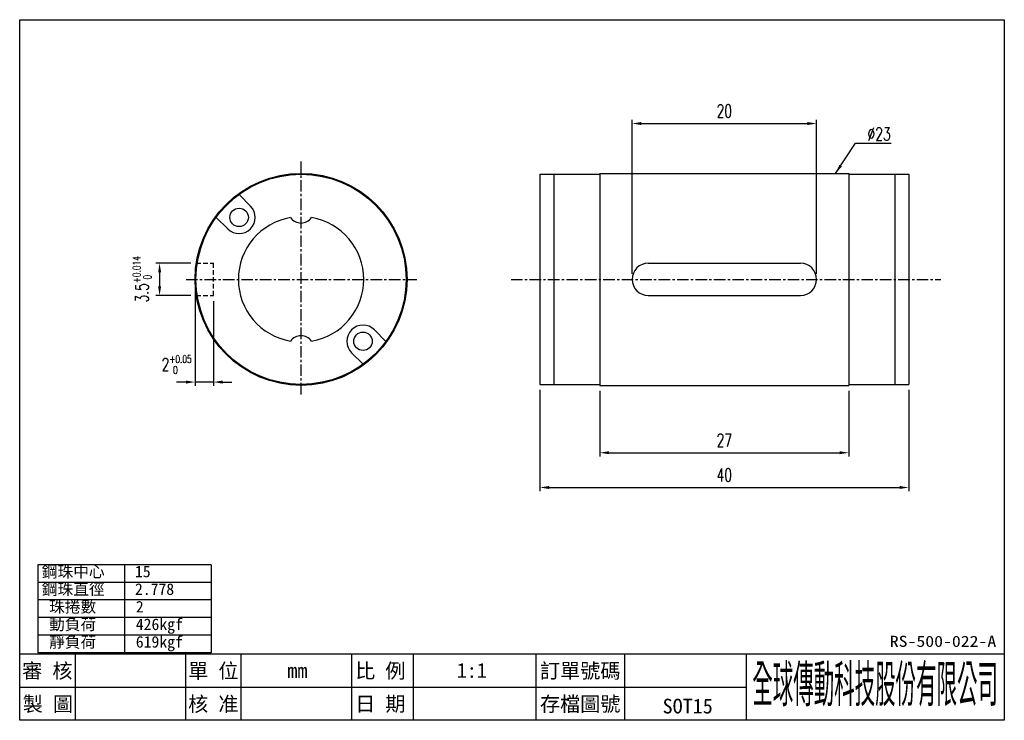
# Model space of a CAD drawing. Header units: millimetres. Extents: x 5 to 112, y 5 to 81.
import ezdxf
from ezdxf.enums import TextEntityAlignment as Align

# ---------------------------------------------------------------- set-up
doc = ezdxf.new("R2010")
doc.units = ezdxf.units.MM
doc.linetypes.add('CENTER', pattern=[2, 1.25, -0.25, 0.25, -0.25])
doc.linetypes.add('DASHED', pattern=[0.75, 0.5, -0.25])
for name, color, linetype in [('CHA', 2, 'Continuous'), ('CL', 1, 'CENTER'), ('DIM', 4, 'Continuous'), ('HID', 2, 'DASHED'), ('OUT', 3, 'Continuous')]:
    doc.layers.add(name, color=color, linetype=linetype)
doc.styles.add('DIM-7', font='SIMPLEX.shx', dxfattribs={"width": 0.7, "bigfont": 'chineset.shx'})
doc.styles.add('T', font='kaiu.ttf')
doc.dimstyles.new('CNS', dxfattribs={"dimscale": 0.4, "dimtxt": 3.5, "dimasz": 2.5, "dimexe": 1, "dimexo": 1.5, "dimgap": 0.09, "dimtad": 0, "dimtoh": 1, "dimdsep": 46, "dimtxsty": 'DIM-7', "dimcen": 0.09, "dimclrd": 256, "dimclre": 256, "dimclrt": 4, "dimadec": 0, "dimazin": 0, "dimtfac": 1, "dimtmove": 1, "dimatfit": 0, "dimfxl": 1, "dimtvp": 0.971429, "dimtolj": 1, "dimarcsym": 0})

# ---------------------------------------------------------------- blocks, each defined once
blk = doc.blocks.new('*D8')
at = {"layer": 'DEFPOINTS', "color": 0}
for p in [(91.7, 70.01), (71.7, 53.11), (91.7, 53.11)]:
    blk.add_point(p, dxfattribs=at)
at = {"layer": 'DIM', "lineweight": -2}
for p, q in [((71.7, 53.71), (71.7, 70.41)), ((72.7, 70.01), (90.7, 70.01)), ((91.7, 53.71), (91.7, 70.41))]:
    blk.add_line(p, q, dxfattribs=at)
at = {"layer": 'DIM'}
for points in [[(72.7, 70.18), (72.7, 69.85), (71.7, 70.01)], [(90.7, 70.18), (90.7, 69.85), (91.7, 70.01)]]:
    blk.add_solid(points, dxfattribs=at)
at = {"layer": 'DIM', "color": 4, "insert": (81.7, 71.37), "char_height": 1.4, "attachment_point": 5, "style": 'DIM-7'}
blk.add_mtext('\\A1;20', dxfattribs=at)
blk = doc.blocks.new('*D7')
at = {"layer": 'DEFPOINTS', "color": 0}
for p in [(61.7, 41.71), (101.7, 41.71), (101.7, 30.53)]:
    blk.add_point(p, dxfattribs=at)
at = {"layer": 'DIM', "lineweight": -2}
for p, q in [((61.7, 41.11), (61.7, 30.13)), ((101.7, 41.11), (101.7, 30.13)), ((62.7, 30.53), (100.7, 30.53))]:
    blk.add_line(p, q, dxfattribs=at)
at = {"layer": 'DIM'}
for points in [[(62.7, 30.7), (62.7, 30.37), (61.7, 30.53)], [(100.7, 30.7), (100.7, 30.37), (101.7, 30.53)]]:
    blk.add_solid(points, dxfattribs=at)
at = {"layer": 'DIM', "color": 4, "insert": (81.7, 31.89), "char_height": 1.4, "attachment_point": 5, "style": 'DIM-7'}
blk.add_mtext('\\A1;40', dxfattribs=at)
blk = doc.blocks.new('*D9')
at = {"layer": 'DEFPOINTS', "color": 0}
for p in [(24.42, 54.86), (20.44, 51.36), (24.42, 51.36)]:
    blk.add_point(p, dxfattribs=at)
at = {"layer": 'DIM', "lineweight": -2}
for p, q in [((23.82, 54.86), (20.04, 54.86)), ((20.44, 53.86), (20.44, 52.36)), ((23.82, 51.36), (20.04, 51.36))]:
    blk.add_line(p, q, dxfattribs=at)
at = {"layer": 'DIM'}
for points in [[(20.28, 53.86), (20.61, 53.86), (20.44, 54.86)], [(20.28, 52.36), (20.61, 52.36), (20.44, 51.36)]]:
    blk.add_solid(points, dxfattribs=at)
at = {"layer": 'DIM', "color": 4, "insert": (18.54, 53.11), "char_height": 1.4, "attachment_point": 5, "rotation": 90, "style": 'DIM-7'}
blk.add_mtext('\\A1;3.5{\\H0.840000;\\S+0.014^  0;}', dxfattribs=at)
blk = doc.blocks.new('*D10')
at = {"layer": 'DEFPOINTS', "color": 0}
for p in [(24.29, 53.11), (26.29, 51.36), (24.29, 41.97)]:
    blk.add_point(p, dxfattribs=at)
at = {"layer": 'DIM', "lineweight": -2}
for p, q in [((24.29, 52.51), (24.29, 41.57)), ((26.29, 50.76), (26.29, 41.57)), ((23.29, 41.97), (22.29, 41.97)), ((26.29, 41.97), (24.29, 41.97)), ((27.29, 41.97), (28.29, 41.97))]:
    blk.add_line(p, q, dxfattribs=at)
at = {"layer": 'DIM'}
for points in [[(23.29, 42.13), (23.29, 41.8), (24.29, 41.97)], [(27.29, 42.13), (27.29, 41.8), (26.29, 41.97)]]:
    blk.add_solid(points, dxfattribs=at)
at = {"layer": 'DIM', "color": 4, "insert": (22.29, 43.87), "char_height": 1.4, "attachment_point": 5, "style": 'DIM-7'}
blk.add_mtext('\\A1;2{\\H0.840000;\\S+0.05^  0;}', dxfattribs=at)
blk = doc.blocks.new('*D11')
at = {"layer": 'DEFPOINTS', "color": 0}
for p in [(68.2, 41.61), (95.2, 41.61), (95.2, 34.3)]:
    blk.add_point(p, dxfattribs=at)
at = {"layer": 'DIM', "lineweight": -2}
for p, q in [((68.2, 41.01), (68.2, 33.9)), ((95.2, 41.01), (95.2, 33.9)), ((69.2, 34.3), (94.2, 34.3))]:
    blk.add_line(p, q, dxfattribs=at)
at = {"layer": 'DIM'}
for points in [[(69.2, 34.47), (69.2, 34.14), (68.2, 34.3)], [(94.2, 34.47), (94.2, 34.14), (95.2, 34.3)]]:
    blk.add_solid(points, dxfattribs=at)
at = {"layer": 'DIM', "color": 4, "insert": (81.7, 35.66), "char_height": 1.4, "attachment_point": 5, "style": 'DIM-7'}
blk.add_mtext('\\A1;27', dxfattribs=at)

msp = doc.modelspace()

# ---------------------------------------------------------------- linework, layer by layer
at = {"layer": 'CHA', "color": 7}
for p, q in [((5.267, 5.277), (5.267, 81.277)), ((5.267, 81.277), (112.067, 81.277)), ((112.067, 81.277), (112.067, 5.277)), ((5.267, 12.477), (112.067, 12.477)), ((112.067, 5.277), (5.267, 5.277))]:
    msp.add_line(p, q, dxfattribs=at)
at = {"layer": 'CHA'}
for p, q in [((11.267, 12.477), (11.267, 5.277)), ((23.267, 12.477), (23.267, 5.277)), ((29.267, 12.477), (29.267, 5.277)), ((41.267, 12.477), (41.267, 5.277)), ((47.934, 12.477), (47.934, 5.277)), ((61.267, 12.477), (61.267, 5.277)), ((70.859, 12.477), (70.859, 5.277)), ((84.067, 12.477), (84.067, 5.277)), ((5.267, 8.877), (84.067, 8.877))]:
    msp.add_line(p, q, dxfattribs=at)
at = {"layer": 'CL', "linetype": 'CENTER'}
for p, q in [((35.789, 40.626), (35.789, 65.939)), ((23.317, 53.109), (48.34, 53.109)), ((58.569, 53.109), (105.187, 53.109))]:
    msp.add_line(p, q, dxfattribs=at)
at = {"layer": 'DIM'}
for p, q in [((7.223, 22.142), (7.223, 12.611)), ((26.034, 22.142), (7.223, 22.142)), ((16.628, 22.142), (16.628, 12.611)), ((26.034, 22.142), (26.034, 12.611)), ((26.034, 20.236), (7.223, 20.236)), ((26.034, 18.33), (7.223, 18.33)), ((26.034, 16.423), (7.223, 16.423)), ((26.034, 14.517), (7.223, 14.517)), ((26.034, 12.611), (7.223, 12.611))]:
    msp.add_line(p, q, dxfattribs=at)
at = {"layer": 'HID', "linetype": 'DASHED'}
for p, q in [((24.423, 54.859), (26.289, 54.859)), ((26.289, 51.359), (26.289, 54.859)), ((24.423, 51.359), (26.289, 51.359))]:
    msp.add_line(p, q, dxfattribs=at)
at = {"layer": 'OUT'}
for p, q in [((61.704, 64.509), (61.704, 41.709)), ((61.704, 64.509), (68.204, 64.509)), ((63.204, 64.509), (63.204, 41.709)), ((68.204, 64.609), (68.204, 41.609)), ((68.204, 64.609), (95.204, 64.609)), ((95.204, 64.609), (95.204, 41.609)), ((95.204, 64.509), (101.704, 64.509)), ((100.204, 64.509), (100.204, 41.709)), ((101.704, 64.509), (101.704, 41.709)), ((30.309, 61.064), (29.061, 62.312)), ((27.834, 58.589), (26.586, 59.837)), ((73.454, 54.859), (89.954, 54.859)), ((73.454, 51.359), (89.954, 51.359)), ((43.744, 47.629), (44.992, 46.381)), ((41.269, 45.154), (42.517, 43.906)), ((61.704, 41.709), (68.204, 41.709)), ((95.204, 41.709), (101.704, 41.709)), ((68.204, 41.609), (95.204, 41.609))]:
    msp.add_line(p, q, dxfattribs=at)
for centre, radius in [((35.789, 53.109), 11.5), ((35.789, 53.109), 11.4), ((29.071, 59.827), 1), ((42.506, 46.392), 1)]:
    msp.add_circle(centre, radius, dxfattribs=at)
for centre, radius, start, end in [((29.071, 59.827), 1.75, 225, 45), ((35.789, 53.109), 6.8, 99.63717, 260.35817), ((35.789, 60.609), 1.389, 214.96162, 325.03838), ((35.789, 53.109), 6.8, 279.64183, 80.36283), ((73.454, 53.109), 1.75, 90, 270), ((89.954, 53.109), 1.75, 270, 90), ((42.506, 46.392), 1.75, 45, 225), ((35.789, 45.609), 1.39, 34.95187, 145.04813)]:
    msp.add_arc(centre, radius, start, end, dxfattribs=at)

# ---------------------------------------------------------------- texts
at = {"layer": 'CHA', "style": 'T'}
for s, height, width, p, p2 in [('RS-500-022-A', 1.2, 1.133825, (99.647, 13.244), (111.193, 13.244)), ('全球傳動科技股份有限公司', 4, 0.392505, (84.733, 7.243), (111.38, 7.243))]:
    msp.add_text(s, height=height, dxfattribs=dict(at, width=width)).set_placement(p, p2, align=Align.FIT)
for s, p in [('審 核', (8.267, 10.677)), ('單 位', (26.267, 10.677)), ('比 例', (44.38, 10.677)), ('訂單號碼', (66.063, 10.677)), ('mm', (35.389, 10.677)), ('1:1', (54.31, 10.677)), ('製 圖', (8.328, 7.077)), ('核 准', (26.267, 7.077)), ('日 期', (44.38, 7.077)), ('存檔圖號', (66.063, 7.077)), ('SOT15', (77.727, 6.817))]:
    msp.add_text(s, height=1.6, dxfattribs=at).set_placement(p, align=Align.MIDDLE)
at = {"layer": 'DIM', "style": 'T'}
for s, p in [('鋼珠中心', (7.664, 20.789)), ('15', (17.771, 20.789)), ('鋼珠直徑', (7.664, 18.883)), ('2.778', (17.771, 18.883)), ('珠捲數', (8.458, 16.976)), ('2', (17.864, 16.976)), ('動負荷', (8.458, 15.07)), ('426kgf', (17.864, 15.07)), ('靜負荷', (8.458, 13.164)), ('619kgf', (17.864, 13.164))]:
    msp.add_text(s, height=1.25, dxfattribs=at).set_placement(p)
at = {"layer": 'DIM', "color": 4, "insert": (97.225, 68.185), "char_height": 1.4, "attachment_point": 7, "style": 'DIM-7'}
msp.add_mtext('%%C23', dxfattribs=at)

# ---------------------------------------------------------------- dimensions: what is measured, and where the dimension line sits
at = {"layer": 'DIM'}
for base, p1, p2, picture, middle in [((91.704, 70.015), (71.704, 53.109), (91.704, 53.109), '*D8', (81.704, 71.375)), ((101.704, 30.534), (61.704, 41.709), (101.704, 41.709), '*D7', (81.704, 31.894)), ((95.204, 34.303), (68.204, 41.609), (95.204, 41.609), '*D11', (81.704, 35.663))]:
    dim = msp.add_linear_dim(base=base, p1=p1, p2=p2, dimstyle='CNS', dxfattribs=at)
    dim.commit()
    dim.dimension.update_dxf_attribs({"geometry": picture, "text_midpoint": middle})
dim = msp.add_linear_dim(base=(20.443, 51.359), p1=(24.423, 54.859), p2=(24.423, 51.359), angle=90, dimstyle='CNS', override={"dimtol": 1, "dimtp": 0.014, "dimtfac": 0.6, "dimtdec": 3}, dxfattribs=at)
dim.commit()
dim.dimension.update_dxf_attribs({"geometry": '*D9', "text_midpoint": (20.443, 53.109), "dimtype": 160})
dim = msp.add_linear_dim(base=(24.289, 41.966), p1=(26.289, 51.359), p2=(24.289, 53.109), dimstyle='CNS', override={"dimtol": 1, "dimtp": 0.05, "dimtfac": 0.6}, dxfattribs=at)
dim.commit()
dim.dimension.update_dxf_attribs({"geometry": '*D10', "text_midpoint": (22.289, 41.966), "dimtype": 160})

# ---------------------------------------------------------------- leaders
msp.add_leader([(93.769, 64.609), (95.934, 67.87), (99.807, 67.87)], dimstyle='CNS', override={"dimgap": 0.09, "dimtad": 1}, dxfattribs=at)

doc.saveas('drawing.dxf')
